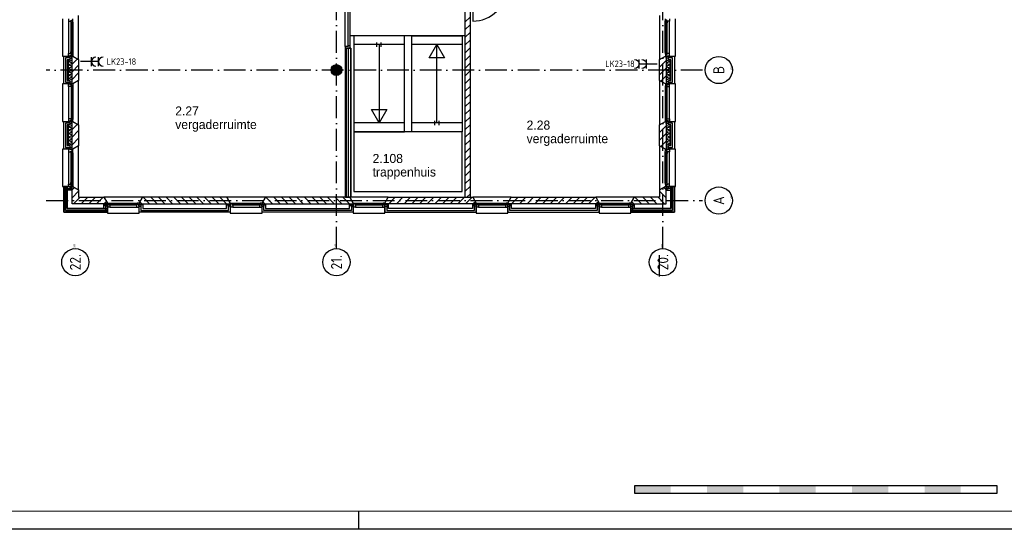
# Model space of a CAD drawing. Header units: millimetres. Extents: x -6587 to 112885, y 244 to 84344.
# Tile 32 of 57: x 66465 to 93613, y 244 to 14294. Entities that reach past the tile are written whole.
import ezdxf
from ezdxf.enums import TextEntityAlignment as Align

# ---------------------------------------------------------------- set-up
doc = ezdxf.new("R2010")
doc.units = ezdxf.units.MM
doc.header["$LTSCALE"] = 100
doc.linetypes.add('DASHDOT', pattern=[9, 6, -1.5, 0, -1.5])
doc.layers.get('0').update_dxf_attribs({"color": 9, "linetype": 'CONTINUOUS'})
for name, color, linetype in [('AL$1----_ALGEMEEN', 7, 'CONTINUOUS'), ('AL$7----_STRAMIEN', 1, 'DASHDOT'), ('AL21----_BUITENWAND', 4, 'CONTINUOUS'), ('AL21K---_ISOLATIE', 1, 'CONTINUOUS'), ('AL22----_BINNENWAND', 7, 'CONTINUOUS'), ('AL24----_TRAPPEN', 7, 'CONTINUOUS'), ('AL28----_KONSTRUKTIE', 3, 'CONTINUOUS'), ('AL31----_BUITENKOZ', 7, 'CONTINUOUS'), ('AL32----_BINNENKOZ', 7, 'CONTINUOUS'), ('AL32----_DRAAIRICHTING', 1, 'CONTINUOUS'), ('ALL-----_REFLIJNEN', 8, 'CONTINUOUS'), ('ALN-----_BLOCKNAAM', 2, 'CONTINUOUS'), ('ALXA3---_VOLZWART', 14, 'CONTINUOUS'), ('ALXAA---_GEWBETON', 12, 'CONTINUOUS'), ('ALXAB---_PREFABBETON', 1, 'CONTINUOUS'), ('BOUW', 8, 'CONTINUOUS'), ('EB62203-_ATTRIB', 2, 'CONTINUOUS'), ('EL62203-_KRACHT-WCD230', 3, 'CONTINUOUS'), ('LIJN025', 10, 'CONTINUOUS'), ('LIJN050', 90, 'CONTINUOUS'), ('SCHAALBALK', 10, 'CONTINUOUS'), ('TEKST25', 10, 'CONTINUOUS'), ('TEKST35', 50, 'CONTINUOUS'), ('TEKST50', 90, 'CONTINUOUS')]:
    doc.layers.add(name, color=color, linetype=linetype)
doc.styles.add('1_8', font='iso', dxfattribs={"width": 0.7, "height": 1.8})
doc.styles.add('BURO-025', font='BUROFONT.shx', dxfattribs={"height": 250})
doc.styles.add('ISO', font='ISO.SHX')
doc.styles.add('NORATT', font='isocp.shx')
doc.styles.add('ROMAND', font='romand')
doc.styles.get("Standard").update_dxf_attribs({"font": 'iso.shx'})

# ---------------------------------------------------------------- blocks, each defined once
blk = doc.blocks.new('A0-G')
at = {"layer": 'LIJN025'}
blk.add_line((824, 0), (824, 5), dxfattribs=at)
blk.add_lwpolyline([(1189, 841), (1189, 0), (0, 0), (0, 841)], close=True, dxfattribs=at)
at = {"layer": 'LIJN050', "const_width": 0.2}
blk.add_lwpolyline([(1184, 836), (25, 836), (25, 5), (1184, 5)], close=True, dxfattribs=at)
at = {"layer": 'SCHAALBALK'}
for p, q in [((900, 12), (900, 10)), ((1000, 12), (900, 12)), ((1000, 10), (1000, 12)), ((900, 10), (1000, 10))]:
    blk.add_line(p, q, dxfattribs=at)
for points in [[(900, 10), (900, 12), (910, 10), (910, 12)], [(920, 10), (920, 12), (930, 10), (930, 12)], [(940, 10), (940, 12), (950, 10), (950, 12)], [(960, 10), (960, 12), (970, 10), (970, 12)], [(980, 10), (980, 12), (990, 10), (990, 12)]]:
    blk.add_solid(points, dxfattribs=at)
at = {"layer": 'TEKST25', "style": 'ROMAND', "width": 2.899115}
blk.add_attdef('STATUS', text='', height=2.5, dxfattribs=at).set_placement((1143, 71.5), (1182, 71.5), align=Align.FIT)
at = {"layer": 'TEKST25', "style": 'ISO'}
for tag, p in [('E', (1144.25, 66)), ('NAAM-E', (1155.75, 66)), ('DATUM-E', (1174, 66)), ('D', (1144.25, 61)), ('NAAM-D', (1155.75, 61)), ('DATUM-D', (1174, 61)), ('C', (1144.25, 56)), ('NAAM-C', (1155.75, 56)), ('DATUM-C', (1174, 56)), ('B', (1144.25, 51)), ('NAAM-B', (1155.75, 51)), ('DATUM-B', (1174, 51)), ('A', (1144.25, 46)), ('NAAM-A', (1155.75, 46)), ('DATUM-A', (1174, 46))]:
    blk.add_attdef(tag, text='', height=2.5, dxfattribs=at).set_placement(p, align=Align.CENTER)
for tag, p in [('DATUM', (1021.75, 36.25)), ('SCHAAL', (1057, 36.25)), ('GETEKEND', (1087.25, 36.25)), ('GECONTOL.', (1122, 36.25)), ('FORMAAT', (1152.25, 28.25))]:
    blk.add_attdef(tag, p, '', height=2.5, dxfattribs=at)
at = {"layer": 'TEKST35', "style": 'ISO'}
for tag, p in [('PROJECT', (1023.5, 72.5)), ('PLAATS', (1023.5, 63.5)), ('INSTALLATIE-REGEL1', (1023.5, 52.5)), ('INSTALLATIE-REGEL2', (1023.5, 43.5))]:
    blk.add_attdef(tag, p, '', height=4, dxfattribs=at)
blk.add_attdef('PROJ.NR.', text='', height=4, dxfattribs=at).set_placement((1170, 23), align=Align.CENTER)
at = {"layer": 'TEKST50', "style": 'ISO'}
blk.add_attdef('FILE-NAAM', text='', height=5, dxfattribs=at).set_placement((1162.5, 7.5), align=Align.CENTER)
blk = doc.blocks.new('ES3W2A')
for p, q in [((1.25, 2), (-1.25, 2)), ((1.25, 0), (-1.25, 0)), ((0, 2), (0, -3))]:
    blk.add_line(p, q)
for centre in [(0, 3.25), (0, 1.25)]:
    blk.add_arc(centre, 1.25, 180, 0)
at = {"color": 0, "style": 'NORATT'}
for tag, flags, p in [('VERMOGEN', 9, (-2.5, 5)), ('GROEP', 8, (0, 5)), ('SCHAK', 8, (2.5, 5)), ('GELIJK', 9, (5, 5)), ('TAL', 8, (2.5, 5)), ('KAST', 9, (7, 5))]:
    blk.add_attdef(tag, text='', height=1.8, rotation=90, dxfattribs=dict(at, flags=flags)).set_placement(p, align=Align.MIDDLE_CENTER)
at = {"color": 0, "style": 'NORATT', "flags": 8}
blk.add_attdef('DOEL', text='', height=1.8, rotation=90, dxfattribs=at).set_placement((-2.5, 5), align=Align.MIDDLE_LEFT)
at = {"color": 0, "style": 'NORATT', "flags": 9}
blk.add_attdef('M_CODE', text='', height=1.8, dxfattribs=at).set_placement((0, 0), align=Align.MIDDLE_CENTER)
blk = doc.blocks.new('1010')
at = {"layer": 'AL$7----_STRAMIEN', "color": 7, "linetype": 'Continuous'}
blk.add_circle((0, 750), 750, dxfattribs=at)
at = {"layer": 'AL$7----_STRAMIEN', "color": 3, "linetype": 'Continuous'}
blk.add_attdef('STR-NAAM', text='', height=600, rotation=360, dxfattribs=at).set_placement((0, 750), align=Align.MIDDLE)
at = {"layer": 'ALN-----_BLOCKNAAM', "linetype": 'Continuous'}
blk.add_text('1010', height=100, dxfattribs=at).set_placement((0, 0))
blk = doc.blocks.new('1011')
at = {"layer": 'AL$7----_STRAMIEN', "color": 7, "linetype": 'Continuous'}
blk.add_circle((-750, 0), 750, dxfattribs=at)
at = {"layer": 'AL$7----_STRAMIEN', "color": 3, "linetype": 'Continuous'}
blk.add_attdef('STR-NAAM', text='', height=600, rotation=360, dxfattribs=at).set_placement((-750, 0), align=Align.MIDDLE)
at = {"layer": 'ALN-----_BLOCKNAAM', "linetype": 'Continuous'}
blk.add_text('1011', height=100, dxfattribs=at).set_placement((0, 0))
blk = doc.blocks.new('A$Cb38f1ce1')
at = {"layer": 'AL$1----_ALGEMEEN', "color": 8}
blk.add_line((74020, 6640), (74020, 6640), dxfattribs=at)
at = {"layer": 'AL$7----_STRAMIEN', "color": 1}
for p, q in [((80948, 1456), (80948, 70113)), ((71948, 1456), (71948, 10285)), ((82045, 6380), (63947, 6380)), ((63947, 2780), (82045, 2780))]:
    blk.add_line(p, q, dxfattribs=at)
at = {"layer": 'AL21----_BUITENWAND', "color": 8}
for p, q in [((64428, 5995), (64428, 6765)), ((64428, 6765), (64597, 6765)), ((64597, 6665), (64528, 6665)), ((64528, 6665), (64528, 6095)), ((64597, 6765), (64597, 6665)), ((81099, 6665), (81099, 6765)), ((81099, 6765), (81268, 6765)), ((81168, 6665), (81099, 6665)), ((81168, 6095), (81168, 6665)), ((81268, 6765), (81268, 5995)), ((64597, 5995), (64428, 5995)), ((64528, 6095), (64597, 6095)), ((64597, 6095), (64597, 5995)), ((81099, 6095), (81168, 6095)), ((81099, 5995), (81099, 6095)), ((81268, 5995), (81099, 5995)), ((64428, 4195), (64428, 4965)), ((64428, 4965), (64597, 4965)), ((64597, 4965), (64597, 4865)), ((81099, 4865), (81099, 4965)), ((81099, 4965), (81268, 4965)), ((81268, 4965), (81268, 4195)), ((64597, 4865), (64528, 4865)), ((64528, 4865), (64528, 4295)), ((81168, 4865), (81099, 4865)), ((81168, 4295), (81168, 4865)), ((64597, 4195), (64428, 4195)), ((64528, 4295), (64597, 4295)), ((64597, 4295), (64597, 4195)), ((81099, 4295), (81168, 4295)), ((81099, 4195), (81099, 4295)), ((81268, 4195), (81099, 4195)), ((64428, 2460), (64428, 3165)), ((64428, 3165), (64638, 3165)), ((64428, 2460), (64428, 3165)), ((64428, 3165), (64528, 3165)), ((64428, 3165), (64428, 2460)), ((64528, 3165), (64428, 3165)), ((64528, 3165), (64528, 2560)), ((64528, 2560), (64528, 3165)), ((64638, 3065), (64528, 3065)), ((64528, 3065), (64528, 2560)), ((64638, 3165), (64638, 3065)), ((81268, 3165), (81058, 3165)), ((81058, 3165), (81058, 3065)), ((81058, 3065), (81168, 3065)), ((81268, 3165), (81168, 3165)), ((81168, 3165), (81168, 2560)), ((81168, 2560), (81168, 3165)), ((81168, 3165), (81268, 3165)), ((81168, 3065), (81168, 2560)), ((81268, 2460), (81268, 3165)), ((81268, 2460), (81268, 3165)), ((81268, 3165), (81268, 2460)), ((65631, 2460), (64428, 2460)), ((65631, 2460), (64428, 2460)), ((64428, 2460), (65631, 2460)), ((64528, 2560), (65531, 2560)), ((64528, 2560), (65631, 2560)), ((65631, 2560), (64528, 2560)), ((65531, 2560), (65531, 2670)), ((65531, 2670), (65631, 2670)), ((65631, 2670), (65631, 2460)), ((65631, 2560), (65631, 2460)), ((65631, 2460), (65631, 2560)), ((66506, 2460), (66506, 2670)), ((66506, 2670), (66606, 2670)), ((69021, 2460), (66506, 2460)), ((66606, 2670), (66606, 2560)), ((66606, 2560), (68921, 2560)), ((68921, 2560), (68921, 2670)), ((68921, 2670), (69021, 2670)), ((69021, 2670), (69021, 2460)), ((69896, 2460), (69896, 2670)), ((69896, 2670), (69996, 2670)), ((72411, 2460), (69896, 2460)), ((69996, 2670), (69996, 2560)), ((69996, 2560), (72311, 2560)), ((72311, 2560), (72311, 2670)), ((72311, 2670), (72411, 2670)), ((72411, 2670), (72411, 2460)), ((73285, 2670), (73285, 2460)), ((73385, 2670), (73285, 2670)), ((73285, 2460), (75800, 2460)), ((73385, 2560), (73385, 2670)), ((75700, 2560), (73385, 2560)), ((75800, 2670), (75700, 2670)), ((75700, 2670), (75700, 2560)), ((75800, 2460), (75800, 2670)), ((76775, 2670), (76675, 2670)), ((76675, 2670), (76675, 2460)), ((76675, 2460), (79190, 2460)), ((76775, 2560), (76775, 2670)), ((79090, 2560), (76775, 2560)), ((79090, 2670), (79090, 2560)), ((79190, 2670), (79090, 2670)), ((79190, 2460), (79190, 2670)), ((80065, 2670), (80065, 2460)), ((80165, 2670), (80065, 2670)), ((81168, 2560), (80065, 2560)), ((80065, 2560), (80065, 2460)), ((80065, 2460), (80065, 2560)), ((80065, 2560), (81168, 2560)), ((80065, 2460), (81268, 2460)), ((80065, 2460), (81268, 2460)), ((81268, 2460), (80065, 2460)), ((80165, 2560), (80165, 2670)), ((81168, 2560), (80165, 2560))]:
    blk.add_line(p, q, dxfattribs=at)
at = {"layer": 'AL21K---_ISOLATIE', "color": 8, "linetype": 'Continuous'}
for p, q in [((64558, 6095), (64558, 6665)), ((64558, 6617), (64658, 6661)), ((64658, 6570), (64558, 6617)), ((64558, 6522), (64658, 6570)), ((64658, 6475), (64558, 6522)), ((64658, 6095), (64658, 6665)), ((81038, 6665), (81038, 6095)), ((81038, 6661), (81138, 6617)), ((81138, 6617), (81038, 6570)), ((81038, 6570), (81138, 6522)), ((81138, 6522), (81038, 6475)), ((81138, 6665), (81138, 6095)), ((64558, 6427), (64658, 6475)), ((64658, 6380), (64558, 6427)), ((64558, 6332), (64658, 6380)), ((64658, 6285), (64558, 6332)), ((64558, 6237), (64658, 6285)), ((81038, 6475), (81138, 6427)), ((81138, 6427), (81038, 6380)), ((81038, 6380), (81138, 6332)), ((81138, 6332), (81038, 6285)), ((81038, 6285), (81138, 6237)), ((64658, 6190), (64558, 6237)), ((64558, 6142), (64658, 6190)), ((64658, 6099), (64558, 6142)), ((81138, 6237), (81038, 6190)), ((81038, 6190), (81138, 6142)), ((81138, 6142), (81038, 6099)), ((64558, 4295), (64558, 4865)), ((64558, 4817), (64658, 4861)), ((64658, 4770), (64558, 4817)), ((64558, 4722), (64658, 4770)), ((64658, 4675), (64558, 4722)), ((64558, 4627), (64658, 4675)), ((64658, 4580), (64558, 4627)), ((64658, 4295), (64658, 4865)), ((81038, 4865), (81038, 4295)), ((81038, 4861), (81138, 4817)), ((81138, 4817), (81038, 4770)), ((81038, 4770), (81138, 4722)), ((81138, 4722), (81038, 4675)), ((81038, 4675), (81138, 4627)), ((81138, 4627), (81038, 4580)), ((81138, 4865), (81138, 4295)), ((64558, 4532), (64658, 4580)), ((64658, 4485), (64558, 4532)), ((64558, 4437), (64658, 4485)), ((64658, 4390), (64558, 4437)), ((64558, 4342), (64658, 4390)), ((81038, 4580), (81138, 4532)), ((81138, 4532), (81038, 4485)), ((81038, 4485), (81138, 4437)), ((81138, 4437), (81038, 4390)), ((81038, 4390), (81138, 4342)), ((64658, 4299), (64558, 4342)), ((81138, 4342), (81038, 4299))]:
    blk.add_line(p, q, dxfattribs=at)
at = {"layer": 'AL22----_BINNENWAND', "color": 8}
for p, q in [((72198, 6982), (72198, 2870)), ((72348, 6982), (72198, 6982)), ((72198, 2870), (72198, 6982)), ((72198, 6982), (72348, 6982)), ((72348, 2870), (72348, 6982)), ((72348, 6982), (72348, 2870)), ((72198, 2870), (72348, 2870)), ((72348, 2870), (72198, 2870))]:
    blk.add_line(p, q, dxfattribs=at)
at = {"layer": 'AL22----_BINNENWAND', "color": 8, "linetype": 'Continuous'}
for p, q in [((72213, 6982), (72213, 2870)), ((72213, 6982), (72213, 2870)), ((72333, 6982), (72333, 2870)), ((72333, 6982), (72333, 2870))]:
    blk.add_line(p, q, dxfattribs=at)
at = {"layer": 'AL24----_TRAPPEN', "color": 8}
for p, q in [((72428, 7320), (72428, 5116)), ((73823, 7320), (72428, 7320)), ((73823, 7080), (72428, 7080)), ((73124, 7080), (73124, 4920)), ((73823, 5764), (73823, 7320)), ((75415, 7080), (74020, 7080)), ((74023, 4680), (74023, 7320)), ((74023, 7320), (75415, 7320)), ((74506, 6713), (74717, 7080)), ((74717, 4920), (74717, 7080)), ((74717, 7080), (74929, 6713)), ((75415, 7320), (75415, 4680)), ((74929, 6713), (74506, 6713)), ((73823, 4680), (73823, 5764)), ((73124, 4920), (72912, 5287)), ((72912, 5287), (73335, 5287)), ((73335, 5287), (73124, 4920)), ((72428, 5116), (72428, 4680)), ((73823, 4920), (72428, 4920)), ((75415, 4920), (74020, 4920)), ((72428, 4680), (72428, 3030)), ((75415, 4680), (72428, 4680)), ((72428, 4680), (73823, 4680)), ((73823, 4680), (72428, 4680)), ((75415, 4680), (74020, 4680)), ((75415, 4680), (74023, 4680)), ((75415, 3030), (75415, 4680)), ((72428, 3030), (75415, 3030))]:
    blk.add_line(p, q, dxfattribs=at)
at = {"layer": 'AL28----_KONSTRUKTIE', "color": 8}
for p, q in [((75491, 8834), (75491, 2870)), ((75641, 2870), (75641, 8834)), ((64658, 6765), (64678, 6765)), ((64658, 5995), (64658, 6765)), ((64678, 6765), (64838, 6673)), ((64838, 6673), (64838, 6087)), ((80858, 6673), (81018, 6765)), ((80858, 6087), (80858, 6673)), ((81018, 6765), (81038, 6765)), ((81038, 6765), (81038, 5995)), ((64678, 5995), (64658, 5995)), ((64838, 6087), (64678, 5995)), ((81018, 5995), (80858, 6087)), ((81038, 5995), (81018, 5995)), ((64658, 4965), (64678, 4965)), ((64658, 4195), (64658, 4965)), ((64678, 4965), (64838, 4873)), ((80858, 4873), (81018, 4965)), ((81018, 4965), (81038, 4965)), ((81038, 4965), (81038, 4195)), ((64838, 4873), (64838, 4287)), ((80858, 4287), (80858, 4873)), ((64678, 4195), (64658, 4195)), ((64838, 4287), (64678, 4195)), ((81018, 4195), (80858, 4287)), ((81038, 4195), (81018, 4195)), ((66598, 2870), (66506, 2710)), ((68928, 2870), (66598, 2870)), ((69021, 2710), (68928, 2870)), ((69988, 2870), (69896, 2710)), ((72318, 2870), (69988, 2870)), ((72410, 2710), (72318, 2870)), ((73285, 2710), (73378, 2870)), ((73378, 2870), (75707, 2870)), ((75491, 2870), (75641, 2870)), ((75707, 2870), (75800, 2710)), ((76675, 2710), (76767, 2870)), ((76767, 2870), (79097, 2870)), ((79097, 2870), (79190, 2710)), ((66506, 2710), (66506, 2690)), ((66506, 2690), (69021, 2690)), ((69021, 2690), (69021, 2710)), ((69896, 2710), (69896, 2690)), ((69896, 2690), (72410, 2690)), ((72410, 2690), (72410, 2710)), ((73285, 2690), (73285, 2710)), ((75800, 2690), (73285, 2690)), ((75800, 2710), (75800, 2690)), ((76675, 2690), (76675, 2710)), ((79190, 2690), (76675, 2690)), ((79190, 2710), (79190, 2690)), ((80858, 687), (80858, 1273))]:
    blk.add_line(p, q, dxfattribs=at)
at = {"layer": 'AL28----_KONSTRUKTIE', "color": 8, "linetype": 'Continuous'}
for p, q in [((64658, 3165), (64678, 3165)), ((64658, 2690), (64658, 3165)), ((64678, 3165), (64838, 3073)), ((64838, 3073), (64838, 2870)), ((81018, 3165), (80858, 3073)), ((80858, 3073), (80858, 2870)), ((81038, 3165), (81018, 3165)), ((81038, 2690), (81038, 3165)), ((64838, 2870), (65538, 2870)), ((65538, 2870), (65631, 2710)), ((80157, 2870), (80065, 2710)), ((80858, 2870), (80157, 2870)), ((65631, 2690), (64658, 2690)), ((65631, 2710), (65631, 2690)), ((80065, 2710), (80065, 2690)), ((80065, 2690), (81038, 2690))]:
    blk.add_line(p, q, dxfattribs=at)
at = {"layer": 'AL28----_KONSTRUKTIE', "color": 8}
blk.add_circle((71948, 6380), 150, dxfattribs=at)
at = {"layer": 'AL31----_BUITENKOZ', "color": 8}
for p, q in [((64838, 6673), (64838, 7887)), ((80858, 7887), (80858, 6673)), ((64398, 7795), (64398, 6765)), ((64564, 7795), (64564, 7728)), ((64564, 7728), (64564, 6832)), ((64564, 7728), (64627, 7728)), ((64627, 7728), (64627, 7745)), ((64627, 7745), (64642, 7745)), ((64642, 7733), (64627, 7733)), ((64627, 7733), (64627, 7728)), ((64627, 7728), (64627, 7681)), ((64627, 7681), (64627, 6879)), ((64627, 7681), (64640, 7679)), ((64640, 7679), (64640, 7696)), ((64640, 7696), (64681, 7696)), ((64642, 7745), (64642, 7751)), ((64642, 7751), (64678, 7751)), ((64642, 7725), (64642, 7733)), ((64647, 7725), (64642, 7725)), ((64676, 7748), (64647, 7748)), ((64647, 7748), (64647, 7725)), ((64678, 7696), (64665, 7696)), ((64665, 7696), (64665, 7679)), ((64665, 7679), (64678, 7679)), ((64676, 7741), (64676, 7748)), ((64681, 7738), (64676, 7741)), ((64678, 7751), (64678, 7795)), ((64678, 7679), (64678, 7696)), ((64681, 7696), (64681, 7738)), ((64681, 7696), (64681, 6864)), ((81015, 7738), (81019, 7741)), ((81015, 7696), (81015, 7738)), ((81056, 7696), (81015, 7696)), ((81015, 6864), (81015, 7696)), ((81017, 7696), (81031, 7696)), ((81017, 7679), (81017, 7696)), ((81031, 7679), (81017, 7679)), ((81018, 7751), (81018, 7795)), ((81054, 7751), (81018, 7751)), ((81019, 7741), (81019, 7748)), ((81019, 7748), (81049, 7748)), ((81031, 7696), (81031, 7679)), ((81049, 7748), (81049, 7725)), ((81049, 7725), (81054, 7725)), ((81054, 7745), (81054, 7751)), ((81069, 7745), (81054, 7745)), ((81054, 7725), (81054, 7733)), ((81054, 7733), (81069, 7733)), ((81056, 7679), (81056, 7696)), ((81069, 7681), (81056, 7679)), ((81069, 7728), (81069, 7745)), ((81069, 7733), (81069, 7728)), ((81132, 7728), (81069, 7728)), ((81069, 7728), (81069, 7681)), ((81069, 6879), (81069, 7681)), ((81132, 7795), (81132, 7728)), ((81132, 6832), (81132, 7728)), ((81298, 6765), (81298, 7795)), ((64564, 6765), (64564, 6832)), ((64564, 6832), (64627, 6832)), ((64627, 6879), (64640, 6881)), ((64627, 6832), (64627, 6879)), ((64627, 6827), (64627, 6832)), ((64627, 6832), (64627, 6815)), ((64642, 6827), (64627, 6827)), ((64627, 6815), (64642, 6815)), ((64640, 6881), (64640, 6864)), ((64640, 6864), (64681, 6864)), ((64647, 6835), (64642, 6835)), ((64642, 6835), (64642, 6827)), ((64642, 6815), (64642, 6809)), ((64642, 6809), (64678, 6809)), ((64647, 6812), (64647, 6835)), ((64676, 6812), (64647, 6812)), ((64665, 6864), (64665, 6881)), ((64665, 6881), (64678, 6881)), ((64678, 6864), (64665, 6864)), ((64681, 6822), (64676, 6819)), ((64676, 6819), (64676, 6812)), ((64678, 6881), (64678, 6864)), ((64678, 6809), (64678, 6765)), ((64681, 6864), (64681, 6822)), ((81056, 6864), (81015, 6864)), ((81015, 6864), (81015, 6822)), ((81015, 6822), (81019, 6819)), ((81031, 6881), (81017, 6881)), ((81017, 6881), (81017, 6864)), ((81017, 6864), (81031, 6864)), ((81054, 6809), (81018, 6809)), ((81018, 6809), (81018, 6765)), ((81019, 6819), (81019, 6812)), ((81019, 6812), (81049, 6812)), ((81031, 6864), (81031, 6881)), ((81049, 6812), (81049, 6835)), ((81049, 6835), (81054, 6835)), ((81054, 6835), (81054, 6827)), ((81054, 6827), (81069, 6827)), ((81069, 6815), (81054, 6815)), ((81054, 6815), (81054, 6809)), ((81069, 6879), (81056, 6881)), ((81056, 6881), (81056, 6864)), ((81069, 6832), (81069, 6879)), ((81132, 6832), (81069, 6832)), ((81069, 6832), (81069, 6815)), ((81069, 6827), (81069, 6832)), ((81132, 6765), (81132, 6832)), ((64398, 6765), (64678, 6765)), ((64597, 6765), (64564, 6765)), ((64653, 6775), (64597, 6775)), ((64597, 6775), (64597, 6765)), ((64653, 6775), (64597, 6775)), ((64597, 6775), (64597, 6704)), ((64597, 6704), (64653, 6704)), ((64653, 6765), (64653, 6775)), ((64653, 6704), (64653, 6775)), ((64678, 6765), (64653, 6765)), ((64678, 6765), (64838, 6673)), ((80858, 6673), (81018, 6765)), ((81018, 6765), (81298, 6765)), ((81018, 6765), (81043, 6765)), ((81043, 6775), (81099, 6775)), ((81043, 6704), (81043, 6775)), ((81043, 6765), (81043, 6775)), ((81043, 6775), (81099, 6775)), ((81099, 6704), (81043, 6704)), ((81099, 6775), (81099, 6704)), ((81099, 6775), (81099, 6765)), ((81099, 6765), (81132, 6765)), ((64678, 5995), (64398, 5995)), ((64398, 5995), (64398, 4965)), ((64597, 5985), (64597, 6056)), ((64597, 6056), (64653, 6056)), ((64653, 5985), (64597, 5985)), ((64653, 6056), (64653, 5985)), ((64838, 6087), (64678, 5995)), ((64838, 4873), (64838, 6087)), ((81018, 5995), (80858, 6087)), ((80858, 6087), (80858, 4873)), ((81298, 5995), (81018, 5995)), ((81099, 6056), (81043, 6056)), ((81043, 6056), (81043, 5985)), ((81043, 5985), (81099, 5985)), ((81099, 5985), (81099, 6056)), ((81298, 4965), (81298, 5995)), ((64564, 5928), (64564, 5032)), ((64678, 5945), (64678, 5015)), ((81018, 5015), (81018, 5945)), ((81132, 5032), (81132, 5928)), ((64398, 4965), (64678, 4965)), ((64653, 4975), (64597, 4975)), ((64597, 4975), (64597, 4904)), ((64597, 4904), (64653, 4904)), ((64653, 4904), (64653, 4975)), ((64678, 4965), (64838, 4873)), ((80858, 4873), (81018, 4965)), ((81018, 4965), (81298, 4965)), ((81043, 4975), (81099, 4975)), ((81043, 4904), (81043, 4975)), ((81099, 4904), (81043, 4904)), ((81099, 4975), (81099, 4904)), ((64678, 4195), (64398, 4195)), ((64398, 4195), (64398, 3165)), ((64597, 4195), (64564, 4195)), ((64564, 4195), (64564, 4128)), ((64564, 4128), (64564, 3232)), ((64564, 4128), (64627, 4128)), ((64597, 4185), (64597, 4256)), ((64597, 4256), (64653, 4256)), ((64597, 4185), (64597, 4195)), ((64653, 4185), (64597, 4185)), ((64653, 4185), (64597, 4185)), ((64627, 4128), (64627, 4145)), ((64627, 4145), (64642, 4145)), ((64642, 4133), (64627, 4133)), ((64627, 4133), (64627, 4128)), ((64627, 4128), (64627, 4081)), ((64627, 4081), (64627, 3279)), ((64627, 4081), (64640, 4079)), ((64640, 4079), (64640, 4096)), ((64640, 4096), (64681, 4096)), ((64642, 4145), (64642, 4151)), ((64642, 4151), (64678, 4151)), ((64642, 4125), (64642, 4133)), ((64647, 4125), (64642, 4125)), ((64676, 4148), (64647, 4148)), ((64647, 4148), (64647, 4125)), ((64653, 4256), (64653, 4185)), ((64678, 4195), (64653, 4195)), ((64653, 4195), (64653, 4185)), ((64678, 4096), (64665, 4096)), ((64665, 4096), (64665, 4079)), ((64665, 4079), (64678, 4079)), ((64676, 4141), (64676, 4148)), ((64681, 4138), (64676, 4141)), ((64838, 4287), (64678, 4195)), ((64678, 4151), (64678, 4195)), ((64678, 4079), (64678, 4096)), ((64681, 4096), (64681, 4138)), ((64681, 4096), (64681, 3264)), ((64838, 3073), (64838, 4287)), ((81018, 4195), (80858, 4287)), ((80858, 4287), (80858, 3073)), ((81015, 4138), (81019, 4141)), ((81015, 4096), (81015, 4138)), ((81015, 3264), (81015, 4096)), ((81056, 4096), (81015, 4096)), ((81017, 4096), (81031, 4096)), ((81017, 4079), (81017, 4096)), ((81031, 4079), (81017, 4079)), ((81298, 4195), (81018, 4195)), ((81018, 4195), (81043, 4195)), ((81018, 4151), (81018, 4195)), ((81054, 4151), (81018, 4151)), ((81019, 4141), (81019, 4148)), ((81019, 4148), (81049, 4148)), ((81031, 4096), (81031, 4079)), ((81099, 4256), (81043, 4256)), ((81043, 4256), (81043, 4185)), ((81043, 4195), (81043, 4185)), ((81043, 4185), (81099, 4185)), ((81043, 4185), (81099, 4185)), ((81049, 4148), (81049, 4125)), ((81049, 4125), (81054, 4125)), ((81054, 4145), (81054, 4151)), ((81069, 4145), (81054, 4145)), ((81054, 4125), (81054, 4133)), ((81054, 4133), (81069, 4133)), ((81056, 4079), (81056, 4096)), ((81069, 4081), (81056, 4079)), ((81069, 4128), (81069, 4145)), ((81069, 4133), (81069, 4128)), ((81069, 4128), (81069, 4081)), ((81132, 4128), (81069, 4128)), ((81069, 3279), (81069, 4081)), ((81099, 4185), (81099, 4256)), ((81099, 4185), (81099, 4195)), ((81099, 4195), (81132, 4195)), ((81132, 4195), (81132, 4128)), ((81132, 3232), (81132, 4128)), ((81298, 3165), (81298, 4195)), ((64627, 3279), (64640, 3281)), ((64627, 3232), (64627, 3279)), ((64640, 3281), (64640, 3264)), ((64640, 3264), (64681, 3264)), ((64665, 3264), (64665, 3281)), ((64665, 3281), (64678, 3281)), ((64678, 3264), (64665, 3264)), ((64678, 3281), (64678, 3264)), ((64681, 3264), (64681, 3222)), ((81056, 3264), (81015, 3264)), ((81015, 3264), (81015, 3222)), ((81031, 3281), (81017, 3281)), ((81017, 3281), (81017, 3264)), ((81017, 3264), (81031, 3264)), ((81031, 3264), (81031, 3281)), ((81069, 3279), (81056, 3281)), ((81056, 3281), (81056, 3264)), ((81069, 3232), (81069, 3279)), ((64398, 3165), (64678, 3165)), ((64564, 3165), (64564, 3232)), ((64564, 3232), (64627, 3232)), ((64597, 3165), (64564, 3165)), ((64653, 3175), (64597, 3175)), ((64597, 3175), (64597, 3165)), ((64653, 3175), (64597, 3175)), ((64597, 3175), (64597, 3104)), ((64597, 3104), (64653, 3104)), ((64627, 3227), (64627, 3232)), ((64627, 3232), (64627, 3215)), ((64642, 3227), (64627, 3227)), ((64627, 3215), (64642, 3215)), ((64647, 3235), (64642, 3235)), ((64642, 3235), (64642, 3227)), ((64642, 3215), (64642, 3209)), ((64642, 3209), (64678, 3209)), ((64647, 3212), (64647, 3235)), ((64676, 3212), (64647, 3212)), ((64653, 3165), (64653, 3175)), ((64653, 3104), (64653, 3175)), ((64678, 3165), (64653, 3165)), ((64681, 3222), (64676, 3219)), ((64676, 3219), (64676, 3212)), ((64678, 3209), (64678, 3165)), ((64678, 3165), (64838, 3073)), ((80858, 3073), (81018, 3165)), ((81015, 3222), (81019, 3219)), ((81054, 3209), (81018, 3209)), ((81018, 3209), (81018, 3165)), ((81018, 3165), (81298, 3165)), ((81018, 3165), (81043, 3165)), ((81019, 3219), (81019, 3212)), ((81019, 3212), (81049, 3212)), ((81043, 3165), (81043, 3175)), ((81043, 3175), (81099, 3175)), ((81043, 3175), (81099, 3175)), ((81043, 3104), (81043, 3175)), ((81099, 3104), (81043, 3104)), ((81049, 3212), (81049, 3235)), ((81049, 3235), (81054, 3235)), ((81054, 3235), (81054, 3227)), ((81054, 3227), (81069, 3227)), ((81069, 3215), (81054, 3215)), ((81054, 3215), (81054, 3209)), ((81069, 3227), (81069, 3232)), ((81132, 3232), (81069, 3232)), ((81069, 3232), (81069, 3215)), ((81099, 3175), (81099, 3165)), ((81099, 3175), (81099, 3104)), ((81099, 3165), (81132, 3165)), ((81132, 3165), (81132, 3232)), ((66598, 2870), (65538, 2870)), ((65538, 2870), (65631, 2710)), ((66506, 2710), (66598, 2870)), ((69988, 2870), (68928, 2870)), ((68928, 2870), (69021, 2710)), ((69896, 2710), (69988, 2870)), ((73378, 2870), (72318, 2870)), ((72318, 2870), (72410, 2710)), ((73285, 2710), (73378, 2870)), ((76767, 2870), (75707, 2870)), ((75707, 2870), (75800, 2710)), ((76675, 2710), (76767, 2870)), ((80157, 2870), (79097, 2870)), ((79097, 2870), (79190, 2710)), ((80065, 2710), (80157, 2870)), ((65570, 2629), (65570, 2685)), ((65570, 2685), (65641, 2685)), ((65641, 2629), (65570, 2629)), ((65631, 2710), (65631, 2430)), ((65641, 2685), (65641, 2629)), ((65681, 2710), (66456, 2710)), ((65698, 2596), (66439, 2596)), ((66496, 2685), (66496, 2629)), ((66567, 2685), (66496, 2685)), ((66496, 2629), (66567, 2629)), ((66506, 2430), (66506, 2710)), ((66567, 2629), (66567, 2685)), ((68960, 2629), (68960, 2685)), ((68960, 2685), (69031, 2685)), ((69031, 2629), (68960, 2629)), ((69021, 2710), (69021, 2430)), ((69031, 2685), (69031, 2629)), ((69071, 2710), (69846, 2710)), ((69088, 2596), (69829, 2596)), ((69886, 2685), (69886, 2629)), ((69957, 2685), (69886, 2685)), ((69886, 2629), (69957, 2629)), ((69896, 2430), (69896, 2710)), ((69957, 2629), (69957, 2685)), ((72349, 2629), (72349, 2685)), ((72349, 2685), (72420, 2685)), ((72420, 2629), (72349, 2629)), ((72410, 2710), (72410, 2430)), ((72420, 2685), (72420, 2629)), ((72460, 2710), (73235, 2710)), ((72477, 2596), (73218, 2596)), ((73275, 2685), (73275, 2629)), ((73346, 2685), (73275, 2685)), ((73275, 2629), (73346, 2629)), ((73285, 2430), (73285, 2710)), ((73346, 2629), (73346, 2685)), ((75739, 2629), (75739, 2685)), ((75739, 2685), (75810, 2685)), ((75810, 2629), (75739, 2629)), ((75800, 2710), (75800, 2430)), ((75810, 2685), (75810, 2629)), ((75850, 2710), (76625, 2710)), ((75867, 2596), (76608, 2596)), ((76665, 2685), (76665, 2629)), ((76736, 2685), (76665, 2685)), ((76665, 2629), (76736, 2629)), ((76675, 2430), (76675, 2710)), ((76736, 2629), (76736, 2685)), ((79129, 2629), (79129, 2685)), ((79129, 2685), (79200, 2685)), ((79200, 2629), (79129, 2629)), ((79190, 2710), (79190, 2430)), ((79200, 2685), (79200, 2629)), ((79240, 2710), (80015, 2710)), ((79257, 2596), (79998, 2596)), ((80055, 2685), (80055, 2629)), ((80126, 2685), (80055, 2685)), ((80055, 2629), (80126, 2629)), ((80065, 2430), (80065, 2710)), ((80126, 2629), (80126, 2685)), ((65631, 2430), (66506, 2430)), ((69021, 2430), (69896, 2430)), ((72410, 2430), (73285, 2430)), ((75800, 2430), (76675, 2430)), ((79190, 2430), (80065, 2430))]:
    blk.add_line(p, q, dxfattribs=at)
at = {"layer": 'AL31----_BUITENKOZ', "color": 8, "linetype": 'Continuous'}
for p, q in [((64663, 7694), (64642, 7694)), ((64642, 7694), (64642, 6866)), ((64663, 6866), (64663, 7694)), ((81054, 7694), (81033, 7694)), ((81033, 7694), (81033, 6866)), ((81054, 6866), (81054, 7694)), ((64642, 6866), (64663, 6866)), ((81033, 6866), (81054, 6866)), ((64564, 5928), (64564, 5995)), ((64564, 5995), (64597, 5995)), ((64597, 5995), (64597, 5985)), ((64597, 5985), (64653, 5985)), ((64653, 5985), (64653, 5995)), ((64653, 5995), (64653, 5995)), ((64653, 5995), (64678, 5995)), ((64678, 5995), (64678, 5945)), ((81043, 5995), (81018, 5995)), ((81018, 5995), (81018, 5945)), ((81043, 5985), (81043, 5995)), ((81043, 5995), (81043, 5995)), ((81099, 5985), (81043, 5985)), ((81132, 5995), (81099, 5995)), ((81099, 5995), (81099, 5985)), ((81132, 5928), (81132, 5995)), ((64627, 5928), (64564, 5928)), ((64564, 5928), (64564, 5928)), ((64564, 5928), (64564, 5928)), ((64564, 5928), (64564, 5928)), ((64564, 5928), (64564, 5928)), ((64678, 5945), (64627, 5945)), ((64627, 5945), (64627, 5928)), ((64652, 5940), (64631, 5940)), ((64631, 5940), (64631, 5020)), ((64652, 5020), (64652, 5940)), ((64678, 5945), (64678, 5945)), ((81018, 5945), (81018, 5945)), ((81018, 5945), (81069, 5945)), ((81065, 5940), (81044, 5940)), ((81044, 5940), (81044, 5020)), ((81065, 5020), (81065, 5940)), ((81069, 5945), (81069, 5928)), ((81069, 5928), (81132, 5928)), ((81132, 5928), (81132, 5928)), ((81132, 5928), (81132, 5928)), ((81132, 5928), (81132, 5928)), ((81132, 5928), (81132, 5928)), ((64627, 5032), (64564, 5032)), ((64564, 5032), (64564, 5032)), ((64564, 5032), (64564, 5032)), ((64564, 5032), (64564, 5032)), ((64564, 5032), (64564, 5032)), ((64564, 5032), (64564, 4965)), ((64564, 4965), (64597, 4965)), ((64597, 4965), (64597, 4975)), ((64597, 4975), (64653, 4975)), ((64627, 5015), (64627, 5032)), ((64678, 5015), (64627, 5015)), ((64631, 5020), (64652, 5020)), ((64653, 4975), (64653, 4965)), ((64653, 4965), (64653, 4965)), ((64653, 4965), (64678, 4965)), ((64678, 5015), (64678, 5015)), ((64678, 4965), (64678, 5015)), ((81018, 5015), (81018, 5015)), ((81018, 5015), (81069, 5015)), ((81018, 4965), (81018, 5015)), ((81043, 4965), (81018, 4965)), ((81099, 4975), (81043, 4975)), ((81043, 4975), (81043, 4965)), ((81043, 4965), (81043, 4965)), ((81044, 5020), (81065, 5020)), ((81069, 5015), (81069, 5032)), ((81069, 5032), (81132, 5032)), ((81099, 4965), (81099, 4975)), ((81132, 4965), (81099, 4965)), ((81132, 5032), (81132, 5032)), ((81132, 5032), (81132, 5032)), ((81132, 5032), (81132, 5032)), ((81132, 5032), (81132, 5032)), ((81132, 5032), (81132, 4965)), ((64663, 4094), (64642, 4094)), ((64642, 4094), (64642, 3266)), ((64663, 3266), (64663, 4094)), ((81054, 4094), (81033, 4094)), ((81033, 4094), (81033, 3266)), ((81054, 3266), (81054, 4094)), ((64642, 3266), (64663, 3266)), ((81033, 3266), (81054, 3266)), ((65631, 2685), (65631, 2710)), ((65631, 2710), (65681, 2710)), ((65641, 2685), (65631, 2685)), ((65631, 2685), (65631, 2685)), ((65631, 2596), (65631, 2629)), ((65631, 2629), (65641, 2629)), ((65698, 2596), (65631, 2596)), ((65641, 2629), (65641, 2685)), ((65681, 2710), (65681, 2710)), ((65681, 2710), (65681, 2659)), ((65681, 2659), (65698, 2659)), ((65686, 2684), (65686, 2663)), ((66451, 2684), (65686, 2684)), ((65686, 2663), (66451, 2663)), ((65698, 2659), (65698, 2596)), ((65698, 2596), (65698, 2596)), ((65698, 2596), (65698, 2596)), ((65698, 2596), (65698, 2596)), ((65698, 2596), (65698, 2596)), ((66456, 2659), (66439, 2659)), ((66439, 2659), (66439, 2596)), ((66439, 2596), (66439, 2596)), ((66439, 2596), (66439, 2596)), ((66439, 2596), (66439, 2596)), ((66439, 2596), (66439, 2596)), ((66439, 2596), (66506, 2596)), ((66451, 2663), (66451, 2684)), ((66456, 2710), (66456, 2710)), ((66456, 2710), (66456, 2659)), ((66506, 2710), (66456, 2710)), ((66496, 2629), (66496, 2685)), ((66496, 2685), (66506, 2685)), ((66506, 2629), (66496, 2629)), ((66506, 2685), (66506, 2710)), ((66506, 2685), (66506, 2685)), ((66506, 2596), (66506, 2629)), ((69021, 2685), (69021, 2710)), ((69021, 2710), (69071, 2710)), ((69031, 2685), (69021, 2685)), ((69021, 2685), (69021, 2685)), ((69021, 2596), (69021, 2629)), ((69021, 2629), (69031, 2629)), ((69088, 2596), (69021, 2596)), ((69031, 2629), (69031, 2685)), ((69071, 2710), (69071, 2710)), ((69071, 2710), (69071, 2659)), ((69071, 2659), (69088, 2659)), ((69076, 2684), (69076, 2663)), ((69841, 2684), (69076, 2684)), ((69076, 2663), (69841, 2663)), ((69088, 2659), (69088, 2596)), ((69088, 2596), (69088, 2596)), ((69088, 2596), (69088, 2596)), ((69088, 2596), (69088, 2596)), ((69088, 2596), (69088, 2596)), ((69846, 2659), (69829, 2659)), ((69829, 2659), (69829, 2596)), ((69829, 2596), (69829, 2596)), ((69829, 2596), (69829, 2596)), ((69829, 2596), (69829, 2596)), ((69829, 2596), (69829, 2596)), ((69829, 2596), (69896, 2596)), ((69841, 2663), (69841, 2684)), ((69846, 2710), (69846, 2710)), ((69846, 2710), (69846, 2659)), ((69896, 2710), (69846, 2710)), ((69886, 2629), (69886, 2685)), ((69886, 2685), (69896, 2685)), ((69896, 2629), (69886, 2629)), ((69896, 2685), (69896, 2710)), ((69896, 2685), (69896, 2685)), ((69896, 2596), (69896, 2629)), ((72410, 2685), (72410, 2710)), ((72410, 2710), (72460, 2710)), ((72420, 2685), (72410, 2685)), ((72410, 2685), (72410, 2685)), ((72410, 2596), (72410, 2629)), ((72410, 2629), (72420, 2629)), ((72477, 2596), (72410, 2596)), ((72420, 2629), (72420, 2685)), ((72460, 2710), (72460, 2710)), ((72460, 2710), (72460, 2659)), ((72460, 2659), (72477, 2659)), ((72465, 2684), (72465, 2663)), ((73230, 2684), (72465, 2684)), ((72465, 2663), (73230, 2663)), ((72477, 2659), (72477, 2596)), ((72477, 2596), (72477, 2596)), ((72477, 2596), (72477, 2596)), ((72477, 2596), (72477, 2596)), ((72477, 2596), (72477, 2596)), ((73235, 2659), (73218, 2659)), ((73218, 2659), (73218, 2596)), ((73218, 2596), (73218, 2596)), ((73218, 2596), (73218, 2596)), ((73218, 2596), (73218, 2596)), ((73218, 2596), (73218, 2596)), ((73218, 2596), (73285, 2596)), ((73230, 2663), (73230, 2684)), ((73235, 2710), (73235, 2710)), ((73235, 2710), (73235, 2659)), ((73285, 2710), (73235, 2710)), ((73275, 2629), (73275, 2685)), ((73275, 2685), (73285, 2685)), ((73285, 2629), (73275, 2629)), ((73285, 2685), (73285, 2710)), ((73285, 2685), (73285, 2685)), ((73285, 2596), (73285, 2629)), ((75800, 2685), (75800, 2710)), ((75800, 2710), (75850, 2710)), ((75810, 2685), (75800, 2685)), ((75800, 2685), (75800, 2685)), ((75800, 2596), (75800, 2629)), ((75800, 2629), (75810, 2629)), ((75867, 2596), (75800, 2596)), ((75810, 2629), (75810, 2685)), ((75850, 2710), (75850, 2710)), ((75850, 2710), (75850, 2659)), ((75850, 2659), (75867, 2659)), ((75855, 2684), (75855, 2663)), ((76620, 2684), (75855, 2684)), ((75855, 2663), (76620, 2663)), ((75867, 2659), (75867, 2596)), ((75867, 2596), (75867, 2596)), ((75867, 2596), (75867, 2596)), ((75867, 2596), (75867, 2596)), ((75867, 2596), (75867, 2596)), ((76625, 2659), (76608, 2659)), ((76608, 2659), (76608, 2596)), ((76608, 2596), (76608, 2596)), ((76608, 2596), (76608, 2596)), ((76608, 2596), (76608, 2596)), ((76608, 2596), (76608, 2596)), ((76608, 2596), (76675, 2596)), ((76620, 2663), (76620, 2684)), ((76625, 2710), (76625, 2710)), ((76625, 2710), (76625, 2659)), ((76675, 2710), (76625, 2710)), ((76665, 2629), (76665, 2685)), ((76665, 2685), (76675, 2685)), ((76675, 2629), (76665, 2629)), ((76675, 2685), (76675, 2710)), ((76675, 2685), (76675, 2685)), ((76675, 2596), (76675, 2629)), ((79190, 2685), (79190, 2710)), ((79190, 2710), (79240, 2710)), ((79200, 2685), (79190, 2685)), ((79190, 2685), (79190, 2685)), ((79190, 2596), (79190, 2629)), ((79190, 2629), (79200, 2629)), ((79257, 2596), (79190, 2596)), ((79200, 2629), (79200, 2685)), ((79240, 2710), (79240, 2710)), ((79240, 2710), (79240, 2659)), ((79240, 2659), (79257, 2659)), ((79245, 2684), (79245, 2663)), ((80010, 2684), (79245, 2684)), ((79245, 2663), (80010, 2663)), ((79257, 2659), (79257, 2596)), ((79257, 2596), (79257, 2596)), ((79257, 2596), (79257, 2596)), ((79257, 2596), (79257, 2596)), ((79257, 2596), (79257, 2596)), ((80015, 2659), (79998, 2659)), ((79998, 2659), (79998, 2596)), ((79998, 2596), (79998, 2596)), ((79998, 2596), (79998, 2596)), ((79998, 2596), (79998, 2596)), ((79998, 2596), (79998, 2596)), ((79998, 2596), (80065, 2596)), ((80010, 2663), (80010, 2684)), ((80015, 2710), (80015, 2710)), ((80015, 2710), (80015, 2659)), ((80065, 2710), (80015, 2710)), ((80055, 2629), (80055, 2685)), ((80055, 2685), (80065, 2685)), ((80065, 2629), (80055, 2629)), ((80065, 2685), (80065, 2710)), ((80065, 2685), (80065, 2685)), ((80065, 2596), (80065, 2629))]:
    blk.add_line(p, q, dxfattribs=at)
at = {"layer": 'AL32----_BINNENKOZ', "color": 8}
for p, q in [((72191, 7032), (72191, 8082)), ((72267, 7049), (72267, 8065)), ((72330, 7049), (72330, 8065)), ((75499, 7320), (72330, 7320)), ((73065, 7020), (73065, 7140)), ((73185, 7020), (73185, 7140)), ((72267, 7032), (72191, 7032)), ((72191, 7032), (72191, 6982)), ((72191, 6982), (72330, 6982)), ((72330, 7049), (72267, 7049)), ((72267, 7049), (72267, 7032)), ((72330, 6982), (72330, 7049)), ((74659, 4860), (74659, 4980)), ((74779, 4860), (74779, 4980))]:
    blk.add_line(p, q, dxfattribs=at)
at = {"layer": 'AL32----_DRAAIRICHTING', "color": 8}
blk.add_lwpolyline([(75706, 8661), (75706, 7727, 0.414214), (76640, 8661, 0.414214)], format="xyb", dxfattribs=at)
at = {"layer": 'ALL-----_REFLIJNEN', "color": 8, "linetype": 'Continuous'}
for p, q in [((72273, 6982), (72273, 2870)), ((64597, 6715), (64478, 6715)), ((64478, 6715), (64478, 6045)), ((81218, 6715), (81099, 6715)), ((81218, 6045), (81218, 6715)), ((64478, 6045), (64597, 6045)), ((81099, 6045), (81218, 6045)), ((64597, 4915), (64478, 4915)), ((64478, 4915), (64478, 4245)), ((81218, 4915), (81099, 4915)), ((81218, 4245), (81218, 4915)), ((64478, 4245), (64597, 4245)), ((81099, 4245), (81218, 4245)), ((64478, 2510), (64478, 3165)), ((64478, 3165), (64478, 2510)), ((64478, 2510), (64478, 3115)), ((64478, 3115), (64638, 3115)), ((81218, 3115), (81058, 3115)), ((81218, 2510), (81218, 3165)), ((81218, 3165), (81218, 2510)), ((81218, 2510), (81218, 3115)), ((65581, 2510), (64478, 2510)), ((65631, 2510), (64478, 2510)), ((64478, 2510), (65631, 2510)), ((65581, 2670), (65581, 2510)), ((66556, 2670), (66556, 2510)), ((66556, 2510), (68971, 2510)), ((68971, 2510), (68971, 2670)), ((69946, 2510), (69946, 2670)), ((72361, 2510), (69946, 2510)), ((72361, 2670), (72361, 2510)), ((73335, 2670), (73335, 2510)), ((73335, 2510), (75750, 2510)), ((75750, 2510), (75750, 2670)), ((76725, 2510), (76725, 2670)), ((79140, 2510), (76725, 2510)), ((79140, 2670), (79140, 2510)), ((80065, 2510), (81218, 2510)), ((81218, 2510), (80065, 2510)), ((80115, 2670), (80115, 2510)), ((80115, 2510), (81218, 2510))]:
    blk.add_line(p, q, dxfattribs=at)
at = {"layer": 'ALXA3---_VOLZWART', "color": 8}
for p, q in [((64597, 6715), (64478, 6715)), ((64478, 6715), (64478, 6045)), ((81218, 6715), (81099, 6715)), ((81218, 6045), (81218, 6715)), ((64478, 6045), (64597, 6045)), ((81099, 6045), (81218, 6045)), ((64597, 4915), (64478, 4915)), ((64478, 4915), (64478, 4245)), ((81218, 4915), (81099, 4915)), ((81218, 4245), (81218, 4915)), ((64478, 4245), (64597, 4245)), ((81099, 4245), (81218, 4245)), ((64478, 2510), (64478, 3165)), ((64478, 3165), (64478, 2510)), ((64478, 2510), (64478, 3115)), ((64478, 3115), (64638, 3115)), ((81218, 3115), (81058, 3115)), ((81218, 2510), (81218, 3165)), ((81218, 3165), (81218, 2510)), ((81218, 2510), (81218, 3115)), ((65581, 2510), (64478, 2510)), ((65631, 2510), (64478, 2510)), ((64478, 2510), (65631, 2510)), ((65581, 2670), (65581, 2510)), ((66556, 2670), (66556, 2510)), ((66556, 2510), (68971, 2510)), ((68971, 2510), (68971, 2670)), ((69946, 2510), (69946, 2670)), ((72361, 2510), (69946, 2510)), ((72361, 2670), (72361, 2510)), ((73335, 2670), (73335, 2510)), ((73335, 2510), (75750, 2510)), ((75750, 2510), (75750, 2670)), ((76725, 2510), (76725, 2670)), ((79140, 2510), (76725, 2510)), ((79140, 2670), (79140, 2510)), ((80065, 2510), (81218, 2510)), ((81218, 2510), (80065, 2510)), ((80115, 2670), (80115, 2510)), ((80115, 2510), (81218, 2510))]:
    blk.add_line(p, q, dxfattribs=at)
at = {"layer": 'ALXAA---_GEWBETON', "color": 8}
for p, q in [((71888, 6243), (71888, 6517)), ((71908, 6235), (71908, 6525)), ((71928, 6231), (71928, 6529)), ((71948, 6230), (71948, 6530)), ((71968, 6231), (71968, 6529)), ((71988, 6235), (71988, 6525)), ((72008, 6243), (72008, 6517)), ((71808, 6326), (71808, 6434)), ((71828, 6290), (71828, 6470)), ((71848, 6268), (71848, 6492)), ((71868, 6253), (71868, 6507)), ((72028, 6253), (72028, 6507)), ((72048, 6268), (72048, 6492)), ((72068, 6290), (72068, 6470)), ((72088, 6326), (72088, 6434))]:
    blk.add_line(p, q, dxfattribs=at)
at = {"layer": 'ALXAB---_PREFABBETON', "color": 8}
for p, q in [((75491, 7698), (75641, 7848)), ((75491, 7486), (75641, 7636)), ((75491, 7274), (75641, 7424)), ((75491, 7061), (75641, 7211)), ((75491, 6849), (75641, 6999)), ((75491, 6637), (75641, 6787)), ((64658, 6756), (64667, 6765)), ((64658, 6544), (64805, 6691)), ((75491, 6425), (75641, 6575)), ((81038, 6640), (80858, 6460)), ((64658, 6332), (64838, 6512)), ((64658, 6120), (64838, 6300)), ((75491, 6213), (75641, 6363)), ((81038, 6428), (80858, 6248)), ((75491, 6001), (75641, 6151)), ((81038, 6216), (80890, 6069)), ((81038, 6004), (81029, 5995)), ((75491, 5789), (75641, 5939)), ((75491, 5577), (75641, 5727)), ((75491, 5364), (75641, 5514)), ((75491, 5152), (75641, 5302)), ((64658, 4956), (64667, 4965)), ((64658, 4744), (64805, 4891)), ((75491, 4940), (75641, 5090)), ((64658, 4532), (64838, 4712)), ((75491, 4728), (75641, 4878)), ((75491, 4516), (75641, 4666)), ((81038, 4840), (80858, 4660)), ((81038, 4628), (80858, 4448)), ((64658, 4320), (64838, 4500)), ((75491, 4304), (75641, 4454)), ((81038, 4416), (80890, 4269)), ((75491, 4092), (75641, 4242)), ((81038, 4204), (81029, 4195)), ((75491, 3879), (75641, 4029)), ((75491, 3667), (75641, 3817)), ((75491, 3455), (75641, 3605)), ((75491, 3243), (75641, 3393)), ((64724, 3138), (64658, 3072)), ((64838, 3040), (64658, 2860)), ((75491, 3031), (75641, 3181)), ((80858, 3040), (81038, 2860)), ((80972, 3138), (81038, 3072)), ((64880, 2870), (64700, 2690)), ((65092, 2870), (64912, 2690)), ((65304, 2870), (65124, 2690)), ((65516, 2870), (65336, 2690)), ((65608, 2750), (65548, 2690)), ((66527, 2746), (66583, 2690)), ((66615, 2870), (66795, 2690)), ((66827, 2870), (67007, 2690)), ((67039, 2870), (67219, 2690)), ((67251, 2870), (67431, 2690)), ((67464, 2870), (67644, 2690)), ((67676, 2870), (67856, 2690)), ((67888, 2870), (68068, 2690)), ((68100, 2870), (68280, 2690)), ((68312, 2870), (68492, 2690)), ((68524, 2870), (68704, 2690)), ((68736, 2870), (68916, 2690)), ((69917, 2746), (69973, 2690)), ((70005, 2870), (70185, 2690)), ((70217, 2870), (70397, 2690)), ((70429, 2870), (70609, 2690)), ((70641, 2870), (70821, 2690)), ((70854, 2870), (71034, 2690)), ((71066, 2870), (71246, 2690)), ((71278, 2870), (71458, 2690)), ((71490, 2870), (71670, 2690)), ((71702, 2870), (71882, 2690)), ((71914, 2870), (72094, 2690)), ((72126, 2870), (72306, 2690)), ((73569, 2870), (73389, 2690)), ((73781, 2870), (73601, 2690)), ((73993, 2870), (73813, 2690)), ((74205, 2870), (74025, 2690)), ((74417, 2870), (74237, 2690)), ((74630, 2870), (74450, 2690)), ((74842, 2870), (74662, 2690)), ((75054, 2870), (74874, 2690)), ((75266, 2870), (75086, 2690)), ((75478, 2870), (75298, 2690)), ((75690, 2870), (75510, 2690)), ((75542, 2870), (75641, 2969)), ((75779, 2746), (75722, 2690)), ((76959, 2870), (76779, 2690)), ((77171, 2870), (76991, 2690)), ((77383, 2870), (77203, 2690)), ((77595, 2870), (77415, 2690)), ((77807, 2870), (77627, 2690)), ((78020, 2870), (77840, 2690)), ((78232, 2870), (78052, 2690)), ((78444, 2870), (78264, 2690)), ((78656, 2870), (78476, 2690)), ((78868, 2870), (78688, 2690)), ((79080, 2870), (78900, 2690)), ((79169, 2746), (79112, 2690)), ((80088, 2750), (80147, 2690)), ((80179, 2870), (80359, 2690)), ((80391, 2870), (80571, 2690)), ((80603, 2870), (80783, 2690)), ((80816, 2870), (80996, 2690))]:
    blk.add_line(p, q, dxfattribs=at)
at = {"layer": 'AL$7----_STRAMIEN', "xscale": 0.5, "yscale": 0.5, "zscale": 0.5, "rotation": 90}
for name, p, values in [('1010', (82865, 6380), {'STR-NAAM': 'B'}), ('1010', (82865, 2780), {'STR-NAAM': 'A'}), ('1010', (82865, 2780), {'STR-NAAM': 'A'}), ('1011', (64748, 1456), {'STR-NAAM': '22.'}), ('1011', (71948, 1456), {'STR-NAAM': '21.'}), ('1011', (80948, 1456), {'STR-NAAM': '20.'}), ('1011', (80948, 1456), {'STR-NAAM': '20.'})]:
    blk.add_blockref(name, p, dxfattribs=at).add_auto_attribs(values)
at = {"layer": 'BOUW', "style": 'BURO-025'}
for s, p in [('2.27', (67503, 5126)), ('vergaderruimte', (67503, 4753)), ('2.28', (77191, 4736)), ('vergaderruimte', (77191, 4363)), ('2.108', (72945, 3816)), ('trappenhuis', (72945, 3443))]:
    blk.add_text(s, height=250, dxfattribs=at).set_placement(p)

msp = doc.modelspace()

# ---------------------------------------------------------------- block references
at = {"xscale": 100, "yscale": 100, "zscale": 100}
msp.add_blockref('A0-G', (-6587, 244), dxfattribs=at)
at = {"layer": 'EL62203-_KRACHT-WCD230'}
ref = msp.add_blockref('ES3W2A', (68441, 13139, 1050), dxfattribs=dict(at, xscale=100, yscale=100, zscale=100, rotation=270.0000000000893))
ref.add_attrib('GROEP', 'LK23-18', dxfattribs={"layer": 'EB62203-_ATTRIB', "color": 1, "height": 180, "style": '1_8', "flags": 8}).set_placement((68866, 13139, 1050), align=Align.MIDDLE_LEFT)
ref = msp.add_blockref('ES3W2A', (83744, 13076, 1050), dxfattribs=dict(at, xscale=-100, yscale=100, zscale=100, rotation=90.00000000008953))
ref.add_attrib('GROEP', 'LK23-18', dxfattribs={"layer": 'EB62203-_ATTRIB', "color": 1, "height": 180, "style": '1_8', "flags": 8}).set_placement((82611, 13079, 1050), align=Align.MIDDLE_LEFT)
at = {"layer": 'LIJN025'}
msp.add_blockref('A$Cb38f1ce1', (3251, 6527), dxfattribs=at)

doc.saveas('drawing.dxf')
